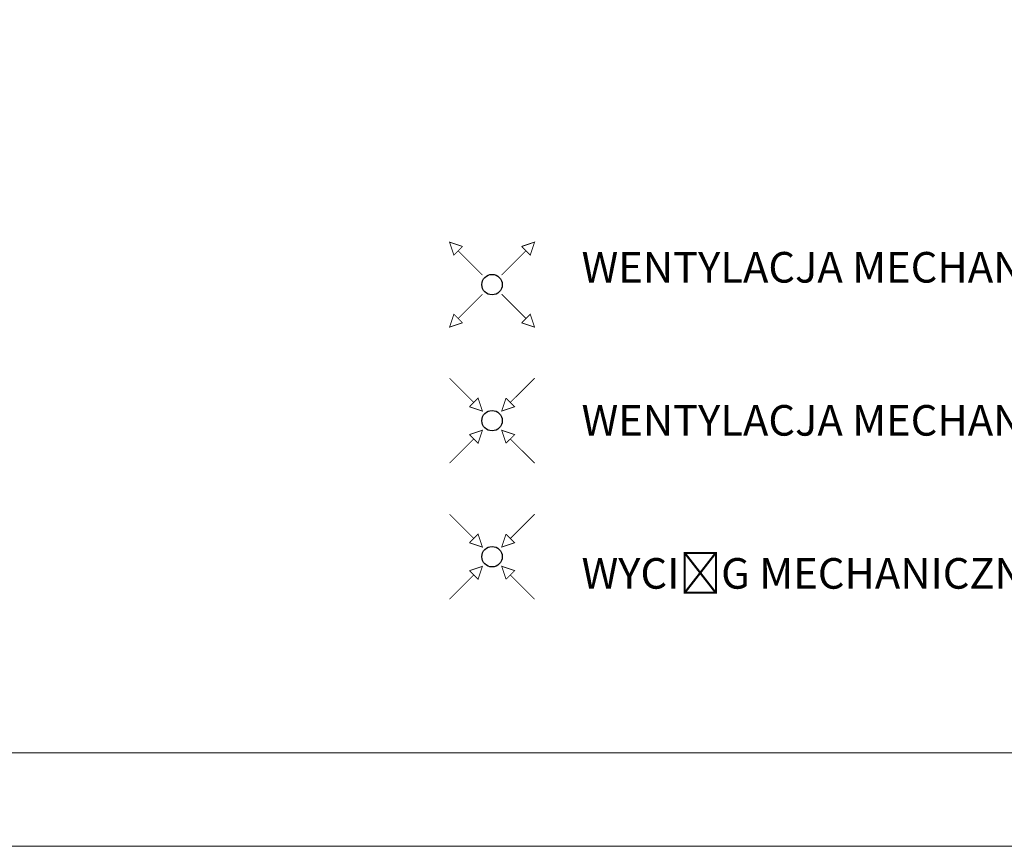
# Model space of a CAD drawing. Header units: millimetres. Extents: x -1373 to 28294, y -9636 to 187.
# Tile 58 of 133: x 5597 to 6176, y -6116 to -5630. Entities that reach past the tile are written whole.
import ezdxf

# ---------------------------------------------------------------- set-up
doc = ezdxf.new("R2010")
doc.units = ezdxf.units.MM
for name, color, linetype, lineweight in [('_k_opis', 7, 'Continuous', 13), ('_k_tabela', 7, 'Continuous', 13), ('_k_wentylacja', 7, 'Continuous', 15)]:
    doc.layers.add(name, color=color, linetype=linetype, lineweight=lineweight)
doc.styles.add('GENERATED_STYLE_2', font='MS Gothic.ttf')

# ---------------------------------------------------------------- blocks, each defined once
blk = doc.blocks.new('w_wywiew')
at = {"layer": '_k_wentylacja', "color": 1, "const_width": 0.5}
for points in [[(-13.29, 8.2), (-5.66, 5.66), (-8.2, 13.29), (-13.29, 8.2), (-10.75, 10.75), (-25, 25)], [(8.2, 13.29), (5.66, 5.66), (13.29, 8.2), (8.2, 13.29), (10.75, 10.75), (25, 25)], [(-13.29, -8.2), (-5.66, -5.66), (-8.2, -13.29), (-13.29, -8.2), (-10.75, -10.75), (-25, -25)], [(8.2, -13.29), (5.66, -5.66), (13.29, -8.2), (8.2, -13.29), (10.75, -10.75), (25, -25)]]:
    blk.add_lwpolyline(points, dxfattribs=at)
at = {"layer": '_k_wentylacja', "color": 1, "lineweight": 30}
blk.add_circle((0, 0), 6, dxfattribs=at)
blk = doc.blocks.new('w_nawiew')
at = {"layer": '_k_wentylacja', "color": 142, "const_width": 0.5}
for points in [[(-17.36, 22.45), (-25, 25), (-22.45, 17.36), (-17.36, 22.45), (-19.91, 19.91), (-5.66, 5.66)], [(17.36, 22.45), (25, 25), (22.45, 17.36), (17.36, 22.45), (19.91, 19.91), (5.66, 5.66)], [(-17.36, -22.45), (-25, -25), (-22.45, -17.36), (-17.36, -22.45), (-19.91, -19.91), (-5.66, -5.66)], [(17.36, -22.45), (25, -25), (22.45, -17.36), (17.36, -22.45), (19.91, -19.91), (5.66, -5.66)]]:
    blk.add_lwpolyline(points, dxfattribs=at)
at = {"layer": '_k_wentylacja', "color": 142, "lineweight": 30}
blk.add_circle((0, 0), 6, dxfattribs=at)
blk = doc.blocks.new('w_wyciag_wc')
at = {"layer": '_k_wentylacja', "color": 64, "const_width": 0.5}
for points in [[(-13.29, 8.2), (-5.66, 5.66), (-8.2, 13.29), (-13.29, 8.2), (-10.75, 10.75), (-25, 25)], [(8.2, 13.29), (5.66, 5.66), (13.29, 8.2), (8.2, 13.29), (10.75, 10.75), (25, 25)], [(-13.29, -8.2), (-5.66, -5.66), (-8.2, -13.29), (-13.29, -8.2), (-10.75, -10.75), (-25, -25)], [(8.2, -13.29), (5.66, -5.66), (13.29, -8.2), (8.2, -13.29), (10.75, -10.75), (25, -25)]]:
    blk.add_lwpolyline(points, dxfattribs=at)
at = {"layer": '_k_wentylacja', "color": 64, "lineweight": 30}
blk.add_circle((0, 0), 6, dxfattribs=at)

msp = doc.modelspace()

# ---------------------------------------------------------------- linework, layer by layer
at = {"layer": '_k_opis'}
for points in [[(3312.25, -3145.86), (7512.25, -3145.86), (7512.25, -6115.86), (3312.25, -6115.86)], [(3502.25, -3200.86), (7457.25, -3200.86), (7457.25, -6060.86), (3502.25, -6060.86)]]:
    msp.add_lwpolyline(points, close=True, dxfattribs=at)

# ---------------------------------------------------------------- block references
at = {"layer": '_k_wentylacja'}
for name, p in [('w_nawiew', (5874.6, -5785.52)), ('w_wywiew', (5874.6, -5865.52)), ('w_wyciag_wc', (5874.6, -5945.52))]:
    msp.add_blockref(name, p, dxfattribs=at)

# ---------------------------------------------------------------- texts
at = {"layer": '_k_tabela', "ltscale": 5, "insert": (5927.22, -5766.31), "char_height": 18, "attachment_point": 1, "style": 'GENERATED_STYLE_2'}
msp.add_mtext_dynamic_manual_height_columns('{\\fMS Gothic|b1|i0|c238|p49;WENTYLACJA MECHANICZNA NAWIWNA\\P\\P\\PWENTYLACJA MECHANICZNA WYWIEWNA\\P\\P\\PWYCIĄG MECHANICZNY INDYWIDUALNY }', width=570.4136, gutter_width=548.68, heights=[211.78], dxfattribs=at)

doc.saveas('drawing.dxf')
